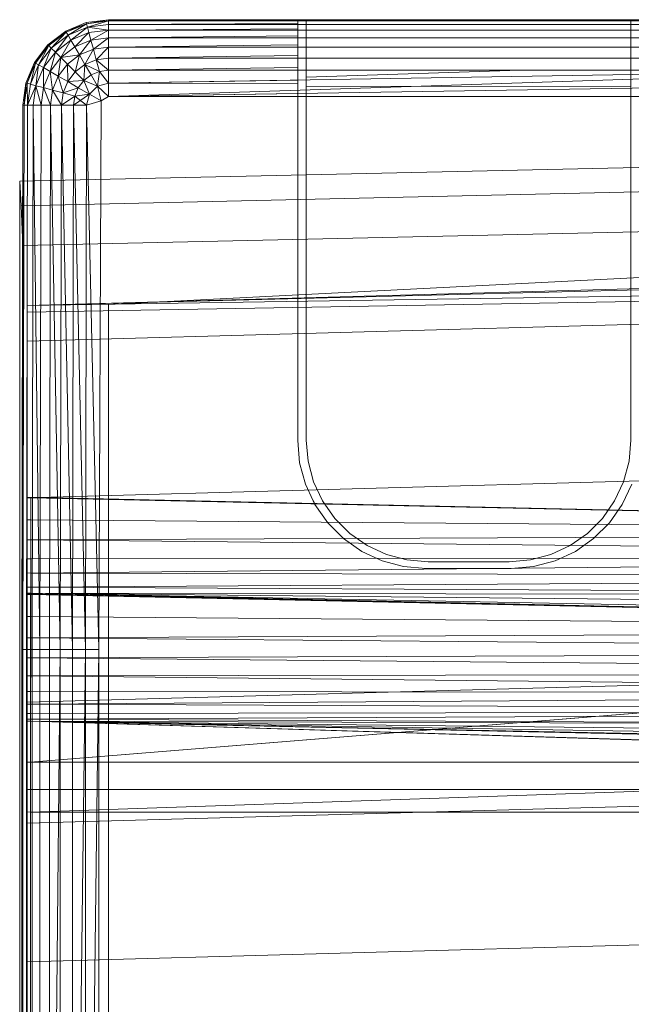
# Model space of a CAD drawing. Header units: metres. Extents: x 397.7 to 427.5, y 12.7 to 28.4.
# Tile 89 of 126: x 407.555 to 407.659, y 27.265 to 27.434. Entities that reach past the tile are written whole.
import ezdxf

# ---------------------------------------------------------------- set-up
doc = ezdxf.new("R2010")
doc.units = ezdxf.units.M
doc.layers.add('A-DETL-____-MBND', color=7, linetype='Continuous', lineweight=18)

# ---------------------------------------------------------------- blocks, each defined once
blk = doc.blocks.new('Family - Inodor P5-151237-08_TEL_P5')
at = {"layer": 'A-DETL-____-MBND', "color": 253, "true_color": 0xaaaaaa}
for p, q in [((0.00789, 0.40094), (0.01142, 0.40241)), ((0.00789, 0.40094), (0.01142, 0.40241)), ((0.00789, 0.40094), (0.01142, 0.40241)), ((0.00789, 0.40094), (0.01142, 0.40241)), ((0.01147, 0.40221), (0.00789, 0.40094)), ((0.00789, 0.40094), (0.01147, 0.40221)), ((0.01147, 0.40221), (0.00799, 0.40077)), ((0.00799, 0.40077), (0.01147, 0.40221)), ((0.00799, 0.40077), (0.01147, 0.40221)), ((0.00829, 0.40025), (0.01147, 0.40221)), ((0.00829, 0.40025), (0.01147, 0.40221)), ((0.01142, 0.40241), (0.01521, 0.40291)), ((0.01142, 0.40241), (0.01521, 0.40291)), ((0.01142, 0.40241), (0.01521, 0.40291)), ((0.01142, 0.40241), (0.01521, 0.40291)), ((0.01147, 0.40221), (0.01142, 0.40241)), ((0.01147, 0.40221), (0.01142, 0.40241)), ((0.01147, 0.40221), (0.01142, 0.40241)), ((0.01147, 0.40221), (0.01521, 0.40291)), ((0.01147, 0.40221), (0.01521, 0.40291)), ((0.01521, 0.40271), (0.01147, 0.40221)), ((0.01521, 0.40271), (0.01147, 0.40221)), ((0.01147, 0.40221), (0.01521, 0.40271)), ((0.01163, 0.40164), (0.01147, 0.40221)), ((0.01163, 0.40164), (0.01147, 0.40221)), ((0.01163, 0.40164), (0.01147, 0.40221)), ((0.01163, 0.40164), (0.01521, 0.40271)), ((0.01163, 0.40164), (0.01521, 0.40271)), ((0.01521, 0.40211), (0.01163, 0.40164)), ((0.01521, 0.40211), (0.01163, 0.40164)), ((0.01163, 0.40164), (0.01521, 0.40211)), ((0.01521, 0.40291), (0.15024, 0.40291)), ((0.01521, 0.40291), (0.15024, 0.40291)), ((0.01521, 0.40271), (0.01521, 0.40291)), ((0.01521, 0.40291), (0.15024, 0.40291)), ((0.15024, 0.40291), (0.01521, 0.40291)), ((0.01521, 0.40291), (0.01521, 0.40271)), ((0.01521, 0.40271), (0.01521, 0.40291)), ((0.01521, 0.40271), (0.04768, 0.40275)), ((0.01521, 0.40271), (0.04768, 0.40275)), ((0.15024, 0.40271), (0.01521, 0.40271)), ((0.01521, 0.40211), (0.01521, 0.40271)), ((0.04768, 0.40271), (0.01521, 0.40271)), ((0.01521, 0.40211), (0.01521, 0.40271)), ((0.01521, 0.40271), (0.04768, 0.40271)), ((0.01521, 0.40211), (0.01521, 0.40271)), ((0.01521, 0.40211), (0.04768, 0.40225)), ((0.01521, 0.40211), (0.04768, 0.40225)), ((0.15024, 0.40211), (0.01521, 0.40211)), ((0.01521, 0.40114), (0.01521, 0.40211)), ((0.04768, 0.40211), (0.01521, 0.40211)), ((0.01521, 0.40114), (0.01521, 0.40211)), ((0.01521, 0.40211), (0.04768, 0.40211)), ((0.01521, 0.40114), (0.01521, 0.40211)), ((0.10628, 0.4029), (0.04768, 0.4029)), ((0.04768, 0.4029), (0.04768, 0.40275)), ((0.04768, 0.40271), (0.04768, 0.40275)), ((0.04768, 0.40225), (0.04768, 0.40271)), ((0.04768, 0.40211), (0.04768, 0.40225)), ((0.04768, 0.40137), (0.04768, 0.40211)), ((0.04914, 0.40281), (0.04914, 0.33079)), ((0.04914, 0.40271), (0.04914, 0.40281)), ((0.04914, 0.40281), (0.10482, 0.40281)), ((0.04914, 0.40211), (0.04914, 0.40271)), ((0.10482, 0.40271), (0.04914, 0.40271)), ((0.04914, 0.40114), (0.04914, 0.40211)), ((0.10482, 0.40211), (0.04914, 0.40211)), ((0.10482, 0.33079), (0.10482, 0.40281)), ((0.10482, 0.40281), (0.10482, 0.40271)), ((0.10482, 0.40271), (0.10482, 0.40211)), ((0.10482, 0.40211), (0.10482, 0.40114)), ((0.00485, 0.39862), (0.00789, 0.40094)), ((0.00485, 0.39862), (0.00789, 0.40094)), ((0.00485, 0.39862), (0.00789, 0.40094)), ((0.00485, 0.39862), (0.00789, 0.40094)), ((0.00799, 0.40077), (0.00485, 0.39862)), ((0.00485, 0.39862), (0.00799, 0.40077)), ((0.00799, 0.40077), (0.005, 0.39847)), ((0.005, 0.39847), (0.00799, 0.40077)), ((0.005, 0.39847), (0.00799, 0.40077)), ((0.00542, 0.39805), (0.00799, 0.40077)), ((0.00542, 0.39805), (0.00799, 0.40077)), ((0.00799, 0.40077), (0.00789, 0.40094)), ((0.00799, 0.40077), (0.00789, 0.40094)), ((0.00799, 0.40077), (0.00789, 0.40094)), ((0.00829, 0.40025), (0.00799, 0.40077)), ((0.00829, 0.40025), (0.00799, 0.40077)), ((0.00829, 0.40025), (0.00799, 0.40077)), ((0.01163, 0.40164), (0.00829, 0.40025)), ((0.01163, 0.40164), (0.00829, 0.40025)), ((0.00829, 0.40025), (0.01163, 0.40164)), ((0.00877, 0.39941), (0.01163, 0.40164)), ((0.00877, 0.39941), (0.01163, 0.40164)), ((0.01188, 0.4007), (0.00877, 0.39941)), ((0.01188, 0.4007), (0.00877, 0.39941)), ((0.00877, 0.39941), (0.01188, 0.4007)), ((0.00943, 0.39827), (0.01188, 0.4007)), ((0.00943, 0.39827), (0.01188, 0.4007)), ((0.01188, 0.4007), (0.01163, 0.40164)), ((0.01521, 0.40114), (0.01163, 0.40164)), ((0.01521, 0.40114), (0.01163, 0.40164)), ((0.01188, 0.4007), (0.01163, 0.40164)), ((0.01188, 0.4007), (0.01163, 0.40164)), ((0.01521, 0.40114), (0.01188, 0.4007)), ((0.01521, 0.40114), (0.01188, 0.4007)), ((0.01188, 0.4007), (0.01521, 0.40114)), ((0.01222, 0.39942), (0.01188, 0.4007)), ((0.01222, 0.39942), (0.01188, 0.4007)), ((0.01222, 0.39942), (0.01188, 0.4007)), ((0.01222, 0.39942), (0.01521, 0.40114)), ((0.01222, 0.39942), (0.01521, 0.40114)), ((0.01521, 0.40114), (0.04768, 0.40137)), ((0.01521, 0.40114), (0.04768, 0.40137)), ((0.15024, 0.40114), (0.01521, 0.40114)), ((0.01521, 0.39982), (0.01521, 0.40114)), ((0.04768, 0.40114), (0.01521, 0.40114)), ((0.01521, 0.39982), (0.01521, 0.40114)), ((0.01521, 0.40114), (0.04768, 0.40114)), ((0.01521, 0.39982), (0.01521, 0.40114)), ((0.04768, 0.40114), (0.04768, 0.40137)), ((0.04768, 0.40013), (0.04768, 0.40114)), ((0.04914, 0.39982), (0.04914, 0.40114)), ((0.10482, 0.40114), (0.04914, 0.40114)), ((0.10482, 0.40114), (0.10482, 0.39982)), ((0.00253, 0.39558), (0.00485, 0.39862)), ((0.00253, 0.39558), (0.00485, 0.39862)), ((0.00253, 0.39558), (0.00485, 0.39862)), ((0.00253, 0.39558), (0.00485, 0.39862)), ((0.0027, 0.39548), (0.00485, 0.39862)), ((0.0027, 0.39548), (0.00485, 0.39862)), ((0.005, 0.39847), (0.00485, 0.39862)), ((0.005, 0.39847), (0.00485, 0.39862)), ((0.005, 0.39847), (0.00485, 0.39862)), ((0.00829, 0.40025), (0.00542, 0.39805)), ((0.00829, 0.40025), (0.00542, 0.39805)), ((0.00542, 0.39805), (0.00829, 0.40025)), ((0.00611, 0.39736), (0.00829, 0.40025)), ((0.00611, 0.39736), (0.00829, 0.40025)), ((0.00877, 0.39941), (0.00611, 0.39736)), ((0.00877, 0.39941), (0.00611, 0.39736)), ((0.00611, 0.39736), (0.00877, 0.39941)), ((0.00704, 0.39643), (0.00877, 0.39941)), ((0.00704, 0.39643), (0.00877, 0.39941)), ((0.00877, 0.39941), (0.00829, 0.40025)), ((0.00877, 0.39941), (0.00829, 0.40025)), ((0.00877, 0.39941), (0.00829, 0.40025)), ((0.00943, 0.39827), (0.00877, 0.39941)), ((0.00943, 0.39827), (0.00877, 0.39941)), ((0.00943, 0.39827), (0.00877, 0.39941)), ((0.01222, 0.39942), (0.00943, 0.39827)), ((0.01222, 0.39942), (0.00943, 0.39827)), ((0.00943, 0.39827), (0.01222, 0.39942)), ((0.01025, 0.39686), (0.01222, 0.39942)), ((0.01025, 0.39686), (0.01222, 0.39942)), ((0.01521, 0.39982), (0.01222, 0.39942)), ((0.01521, 0.39982), (0.01222, 0.39942)), ((0.01222, 0.39942), (0.01521, 0.39982)), ((0.01264, 0.39785), (0.01222, 0.39942)), ((0.01264, 0.39785), (0.01222, 0.39942)), ((0.01264, 0.39785), (0.01222, 0.39942)), ((0.01264, 0.39785), (0.01521, 0.39982)), ((0.01264, 0.39785), (0.01521, 0.39982)), ((0.01521, 0.39982), (0.04768, 0.40013)), ((0.01521, 0.39982), (0.04768, 0.40013)), ((0.15024, 0.39982), (0.01521, 0.39982)), ((0.01521, 0.39819), (0.01521, 0.39982)), ((0.04768, 0.39982), (0.01521, 0.39982)), ((0.01521, 0.39819), (0.01521, 0.39982)), ((0.01521, 0.39982), (0.04768, 0.39982)), ((0.01521, 0.39819), (0.01521, 0.39982)), ((0.04768, 0.39982), (0.04768, 0.40013)), ((0.04768, 0.39858), (0.04768, 0.39982)), ((0.04914, 0.39819), (0.04914, 0.39982)), ((0.10482, 0.39982), (0.04914, 0.39982)), ((0.10482, 0.39982), (0.10482, 0.39819)), ((0.005, 0.39847), (0.0027, 0.39548)), ((0.005, 0.39847), (0.0027, 0.39548)), ((0.0027, 0.39548), (0.005, 0.39847)), ((0.00322, 0.39518), (0.005, 0.39847)), ((0.00322, 0.39518), (0.005, 0.39847)), ((0.00542, 0.39805), (0.00322, 0.39518)), ((0.00542, 0.39805), (0.00322, 0.39518)), ((0.00322, 0.39518), (0.00542, 0.39805)), ((0.00406, 0.3947), (0.00542, 0.39805)), ((0.00406, 0.3947), (0.00542, 0.39805)), ((0.00611, 0.39736), (0.00406, 0.3947)), ((0.00611, 0.39736), (0.00406, 0.3947)), ((0.00406, 0.3947), (0.00611, 0.39736)), ((0.00542, 0.39805), (0.005, 0.39847)), ((0.00542, 0.39805), (0.005, 0.39847)), ((0.00542, 0.39805), (0.005, 0.39847)), ((0.0052, 0.39404), (0.00611, 0.39736)), ((0.0052, 0.39404), (0.00611, 0.39736)), ((0.00611, 0.39736), (0.00542, 0.39805)), ((0.00611, 0.39736), (0.00542, 0.39805)), ((0.00611, 0.39736), (0.00542, 0.39805)), ((0.00704, 0.39643), (0.00611, 0.39736)), ((0.00704, 0.39643), (0.00611, 0.39736)), ((0.00704, 0.39643), (0.00611, 0.39736)), ((0.00943, 0.39827), (0.00704, 0.39643)), ((0.00943, 0.39827), (0.00704, 0.39643)), ((0.00704, 0.39643), (0.00943, 0.39827)), ((0.01025, 0.39686), (0.00943, 0.39827)), ((0.01025, 0.39686), (0.00943, 0.39827)), ((0.01025, 0.39686), (0.00943, 0.39827)), ((0.01264, 0.39785), (0.01025, 0.39686)), ((0.01264, 0.39785), (0.01025, 0.39686)), ((0.01025, 0.39686), (0.01264, 0.39785)), ((0.01119, 0.39523), (0.01264, 0.39785)), ((0.01119, 0.39523), (0.01264, 0.39785)), ((0.01521, 0.39819), (0.01264, 0.39785)), ((0.01521, 0.39819), (0.01264, 0.39785)), ((0.01264, 0.39785), (0.01521, 0.39819)), ((0.01313, 0.39603), (0.01264, 0.39785)), ((0.01313, 0.39603), (0.01264, 0.39785)), ((0.01313, 0.39603), (0.01264, 0.39785)), ((0.01313, 0.39603), (0.01521, 0.39819)), ((0.01313, 0.39603), (0.01521, 0.39819)), ((0.01521, 0.39819), (0.04768, 0.39858)), ((0.01521, 0.39819), (0.04768, 0.39858)), ((0.15024, 0.39819), (0.01521, 0.39819)), ((0.01521, 0.39631), (0.01521, 0.39819)), ((0.04768, 0.39819), (0.01521, 0.39819)), ((0.01521, 0.39631), (0.01521, 0.39819)), ((0.01521, 0.39819), (0.04768, 0.39819)), ((0.01521, 0.39631), (0.01521, 0.39819)), ((0.04768, 0.39819), (0.04768, 0.39858)), ((0.04768, 0.39676), (0.04768, 0.39819)), ((0.04914, 0.39631), (0.04914, 0.39819)), ((0.10482, 0.39819), (0.04914, 0.39819)), ((0.10482, 0.39819), (0.10482, 0.39631)), ((0.00106, 0.39205), (0.00253, 0.39558)), ((0.00106, 0.39205), (0.00253, 0.39558)), ((0.00106, 0.39205), (0.00253, 0.39558)), ((0.00106, 0.39205), (0.00253, 0.39558)), ((0.00126, 0.392), (0.00253, 0.39558)), ((0.00126, 0.392), (0.00253, 0.39558)), ((0.0027, 0.39548), (0.00126, 0.392)), ((0.0027, 0.39548), (0.00126, 0.392)), ((0.00126, 0.392), (0.0027, 0.39548)), ((0.00183, 0.39184), (0.0027, 0.39548)), ((0.00183, 0.39184), (0.0027, 0.39548)), ((0.0027, 0.39548), (0.00253, 0.39558)), ((0.0027, 0.39548), (0.00253, 0.39558)), ((0.0027, 0.39548), (0.00253, 0.39558)), ((0.00322, 0.39518), (0.0027, 0.39548)), ((0.00322, 0.39518), (0.0027, 0.39548)), ((0.00322, 0.39518), (0.0027, 0.39548)), ((0.00704, 0.39643), (0.0052, 0.39404)), ((0.00704, 0.39643), (0.0052, 0.39404)), ((0.0052, 0.39404), (0.00704, 0.39643)), ((0.00661, 0.39322), (0.00704, 0.39643)), ((0.00661, 0.39322), (0.00704, 0.39643)), ((0.00819, 0.39528), (0.00661, 0.39322)), ((0.00819, 0.39528), (0.00661, 0.39322)), ((0.00661, 0.39322), (0.00819, 0.39528)), ((0.01025, 0.39686), (0.00704, 0.39643)), ((0.00704, 0.39643), (0.01025, 0.39686)), ((0.00819, 0.39528), (0.00704, 0.39643)), ((0.00819, 0.39528), (0.00704, 0.39643)), ((0.00819, 0.39528), (0.00704, 0.39643)), ((0.01025, 0.39686), (0.00819, 0.39528)), ((0.00819, 0.39528), (0.01025, 0.39686)), ((0.00819, 0.39528), (0.01025, 0.39686)), ((0.00952, 0.39395), (0.00819, 0.39528)), ((0.00952, 0.39395), (0.00819, 0.39528)), ((0.00952, 0.39395), (0.00819, 0.39528)), ((0.00824, 0.39228), (0.00819, 0.39528)), ((0.00824, 0.39228), (0.00819, 0.39528)), ((0.00952, 0.39395), (0.01025, 0.39686)), ((0.00952, 0.39395), (0.01025, 0.39686)), ((0.01119, 0.39523), (0.01025, 0.39686)), ((0.01119, 0.39523), (0.01025, 0.39686)), ((0.01119, 0.39523), (0.01025, 0.39686)), ((0.01313, 0.39603), (0.01119, 0.39523)), ((0.01313, 0.39603), (0.01119, 0.39523)), ((0.01119, 0.39523), (0.01313, 0.39603)), ((0.01521, 0.39631), (0.01313, 0.39603)), ((0.01521, 0.39631), (0.01313, 0.39603)), ((0.01313, 0.39603), (0.01521, 0.39631)), ((0.01313, 0.39603), (0.01367, 0.39402)), ((0.01521, 0.39423), (0.01313, 0.39603)), ((0.01367, 0.39402), (0.01313, 0.39603)), ((0.01521, 0.39423), (0.01313, 0.39603)), ((0.01367, 0.39402), (0.01313, 0.39603)), ((0.01521, 0.39631), (0.04768, 0.39676)), ((0.01521, 0.39631), (0.04768, 0.39676)), ((0.15024, 0.39631), (0.01521, 0.39631)), ((0.01521, 0.39423), (0.01521, 0.39631)), ((0.04768, 0.39631), (0.01521, 0.39631)), ((0.01521, 0.39423), (0.01521, 0.39631)), ((0.01521, 0.39631), (0.04768, 0.39631)), ((0.01521, 0.39423), (0.01521, 0.39631)), ((0.04768, 0.39631), (0.04768, 0.39676)), ((0.04768, 0.39473), (0.04768, 0.39631)), ((0.04914, 0.39423), (0.04914, 0.39631)), ((0.10482, 0.39631), (0.04914, 0.39631)), ((0.10482, 0.39631), (0.10482, 0.39424)), ((0.00322, 0.39518), (0.00183, 0.39184)), ((0.00322, 0.39518), (0.00183, 0.39184)), ((0.00183, 0.39184), (0.00322, 0.39518)), ((0.00277, 0.39159), (0.00322, 0.39518)), ((0.00277, 0.39159), (0.00322, 0.39518)), ((0.00406, 0.3947), (0.00277, 0.39159)), ((0.00406, 0.3947), (0.00277, 0.39159)), ((0.00277, 0.39159), (0.00406, 0.3947)), ((0.00406, 0.3947), (0.00322, 0.39518)), ((0.00406, 0.3947), (0.00322, 0.39518)), ((0.00406, 0.3947), (0.00322, 0.39518)), ((0.00405, 0.39125), (0.00406, 0.3947)), ((0.00405, 0.39125), (0.00406, 0.3947)), ((0.0052, 0.39404), (0.00405, 0.39125)), ((0.0052, 0.39404), (0.00405, 0.39125)), ((0.00405, 0.39125), (0.0052, 0.39404)), ((0.0052, 0.39404), (0.00406, 0.3947)), ((0.0052, 0.39404), (0.00406, 0.3947)), ((0.0052, 0.39404), (0.00406, 0.3947)), ((0.00661, 0.39322), (0.0052, 0.39404)), ((0.00661, 0.39322), (0.0052, 0.39404)), ((0.00661, 0.39322), (0.0052, 0.39404)), ((0.00562, 0.39083), (0.0052, 0.39404)), ((0.00562, 0.39083), (0.0052, 0.39404)), ((0.00952, 0.39395), (0.00824, 0.39228)), ((0.00952, 0.39395), (0.00824, 0.39228)), ((0.00824, 0.39228), (0.00952, 0.39395)), ((0.01119, 0.39523), (0.00952, 0.39395)), ((0.01119, 0.39523), (0.00952, 0.39395)), ((0.00952, 0.39395), (0.01119, 0.39523)), ((0.01099, 0.39248), (0.00952, 0.39395)), ((0.01099, 0.39248), (0.00952, 0.39395)), ((0.01099, 0.39248), (0.00952, 0.39395)), ((0.01099, 0.39248), (0.01119, 0.39523)), ((0.01099, 0.39248), (0.01119, 0.39523)), ((0.01223, 0.39343), (0.01119, 0.39523)), ((0.01367, 0.39402), (0.01119, 0.39523)), ((0.01367, 0.39402), (0.01119, 0.39523)), ((0.01223, 0.39343), (0.01119, 0.39523)), ((0.01223, 0.39343), (0.01119, 0.39523)), ((0.01367, 0.39402), (0.01223, 0.39343)), ((0.01367, 0.39402), (0.01223, 0.39343)), ((0.01223, 0.39343), (0.01367, 0.39402)), ((0.01367, 0.39402), (0.01334, 0.39151)), ((0.01334, 0.39151), (0.01367, 0.39402)), ((0.01334, 0.39151), (0.01367, 0.39402)), ((0.01521, 0.39423), (0.01367, 0.39402)), ((0.01521, 0.39423), (0.01367, 0.39402)), ((0.01367, 0.39402), (0.01521, 0.39423)), ((0.01521, 0.39201), (0.01367, 0.39402)), ((0.01521, 0.39201), (0.01367, 0.39402)), ((0.01521, 0.39201), (0.01367, 0.39402)), ((0.01521, 0.39423), (0.04768, 0.39473)), ((0.01521, 0.39423), (0.04768, 0.39473)), ((0.15024, 0.39423), (0.01521, 0.39423)), ((0.01521, 0.39201), (0.01521, 0.39423)), ((0.15024, 0.39423), (0.01521, 0.39201)), ((0.15024, 0.39423), (0.01521, 0.38973)), ((0.04768, 0.39423), (0.01521, 0.39423)), ((0.01521, 0.39201), (0.01521, 0.39423)), ((0.01521, 0.39423), (0.04768, 0.39423)), ((0.01521, 0.39201), (0.01521, 0.39423)), ((0.04768, 0.39423), (0.04768, 0.39473)), ((0.04768, 0.39254), (0.04768, 0.39423)), ((0.04914, 0.39307), (0.04914, 0.39423)), ((0.08581, 0.39423), (0.04914, 0.39307)), ((0.08581, 0.39423), (0.04914, 0.39423)), ((0.10482, 0.39424), (0.08581, 0.39423)), ((0.10482, 0.39424), (0.10482, 0.39149)), ((0.00056, 0.38826), (0.00106, 0.39205)), ((0.00056, 0.38826), (0.00106, 0.39205)), ((0.00056, 0.38826), (0.00106, 0.39205)), ((0.00056, 0.38826), (0.00106, 0.39205)), ((0.00076, 0.38826), (0.00106, 0.39205)), ((0.00076, 0.38826), (0.00106, 0.39205)), ((0.00126, 0.392), (0.00076, 0.38826)), ((0.00126, 0.392), (0.00076, 0.38826)), ((0.00076, 0.38826), (0.00126, 0.392)), ((0.00126, 0.392), (0.00106, 0.39205)), ((0.00126, 0.392), (0.00106, 0.39205)), ((0.00126, 0.392), (0.00106, 0.39205)), ((0.00183, 0.39184), (0.00126, 0.392)), ((0.00183, 0.39184), (0.00126, 0.392)), ((0.00183, 0.39184), (0.00126, 0.392)), ((0.00136, 0.38826), (0.00126, 0.392)), ((0.00136, 0.38826), (0.00126, 0.392)), ((0.00661, 0.39322), (0.00562, 0.39083)), ((0.00661, 0.39322), (0.00562, 0.39083)), ((0.00562, 0.39083), (0.00661, 0.39322)), ((0.00824, 0.39228), (0.00661, 0.39322)), ((0.00824, 0.39228), (0.00661, 0.39322)), ((0.00824, 0.39228), (0.00661, 0.39322)), ((0.00744, 0.39034), (0.00661, 0.39322)), ((0.00744, 0.39034), (0.00661, 0.39322)), ((0.00824, 0.39228), (0.00744, 0.39034)), ((0.00824, 0.39228), (0.00744, 0.39034)), ((0.00744, 0.39034), (0.00824, 0.39228)), ((0.01099, 0.39248), (0.00824, 0.39228)), ((0.00824, 0.39228), (0.01099, 0.39248)), ((0.01004, 0.39124), (0.00824, 0.39228)), ((0.01004, 0.39124), (0.00824, 0.39228)), ((0.01004, 0.39124), (0.00824, 0.39228)), ((0.01099, 0.39248), (0.01004, 0.39124)), ((0.01004, 0.39124), (0.01099, 0.39248)), ((0.01004, 0.39124), (0.01099, 0.39248)), ((0.01223, 0.39343), (0.01099, 0.39248)), ((0.01223, 0.39343), (0.01099, 0.39248)), ((0.01099, 0.39248), (0.01223, 0.39343)), ((0.01334, 0.39151), (0.01099, 0.39248)), ((0.01196, 0.39013), (0.01099, 0.39248)), ((0.01334, 0.39151), (0.01099, 0.39248)), ((0.01196, 0.39013), (0.01099, 0.39248)), ((0.01334, 0.39151), (0.01099, 0.39248)), ((0.01196, 0.39013), (0.01099, 0.39248)), ((0.01334, 0.39151), (0.01223, 0.39343)), ((0.01334, 0.39151), (0.01223, 0.39343)), ((0.01334, 0.39151), (0.01223, 0.39343)), ((0.01521, 0.39201), (0.01334, 0.39151)), ((0.01521, 0.39201), (0.01334, 0.39151)), ((0.01334, 0.39151), (0.01521, 0.39201)), ((0.01521, 0.39201), (0.04768, 0.39254)), ((0.01521, 0.39201), (0.04768, 0.39254)), ((0.01521, 0.38973), (0.01521, 0.39201)), ((0.04768, 0.39198), (0.01521, 0.39201)), ((0.01521, 0.38973), (0.01521, 0.39201)), ((0.01521, 0.39201), (0.04768, 0.39198)), ((0.01521, 0.38973), (0.01521, 0.39201)), ((0.15121, 0.39188), (0.01521, 0.38973)), ((0.04768, 0.39198), (0.04768, 0.39254)), ((0.04768, 0.39024), (0.04768, 0.39198)), ((0.04914, 0.39144), (0.04914, 0.39307)), ((0.00183, 0.39184), (0.00136, 0.38826)), ((0.00183, 0.39184), (0.00136, 0.38826)), ((0.00136, 0.38826), (0.00183, 0.39184)), ((0.00277, 0.39159), (0.00136, 0.38826)), ((0.00136, 0.38826), (0.00277, 0.39159)), ((0.00277, 0.39159), (0.00183, 0.39184)), ((0.00277, 0.39159), (0.00183, 0.39184)), ((0.00277, 0.39159), (0.00183, 0.39184)), ((0.00277, 0.39159), (0.00233, 0.38826)), ((0.00233, 0.38826), (0.00277, 0.39159)), ((0.00233, 0.38826), (0.00277, 0.39159)), ((0.00405, 0.39125), (0.00277, 0.39159)), ((0.00405, 0.39125), (0.00277, 0.39159)), ((0.00405, 0.39125), (0.00277, 0.39159)), ((0.00365, 0.38826), (0.00277, 0.39159)), ((0.00365, 0.38826), (0.00277, 0.39159)), ((0.00405, 0.39125), (0.00365, 0.38826)), ((0.00405, 0.39125), (0.00365, 0.38826)), ((0.00365, 0.38826), (0.00405, 0.39125)), ((0.00562, 0.39083), (0.00405, 0.39125)), ((0.00562, 0.39083), (0.00405, 0.39125)), ((0.00562, 0.39083), (0.00405, 0.39125)), ((0.00528, 0.38826), (0.00405, 0.39125)), ((0.00528, 0.38826), (0.00405, 0.39125)), ((0.00562, 0.39083), (0.00528, 0.38826)), ((0.00562, 0.39083), (0.00528, 0.38826)), ((0.00528, 0.38826), (0.00562, 0.39083)), ((0.00744, 0.39034), (0.00562, 0.39083)), ((0.00744, 0.39034), (0.00562, 0.39083)), ((0.00744, 0.39034), (0.00562, 0.39083)), ((0.00716, 0.38826), (0.00562, 0.39083)), ((0.00716, 0.38826), (0.00562, 0.39083)), ((0.00744, 0.39034), (0.00716, 0.38826)), ((0.00744, 0.39034), (0.00716, 0.38826)), ((0.00716, 0.38826), (0.00744, 0.39034)), ((0.01004, 0.39124), (0.00744, 0.39034)), ((0.00744, 0.39034), (0.01004, 0.39124)), ((0.00945, 0.3898), (0.00744, 0.39034)), ((0.00945, 0.3898), (0.00744, 0.39034)), ((0.00945, 0.3898), (0.00744, 0.39034)), ((0.01004, 0.39124), (0.00945, 0.3898)), ((0.00945, 0.3898), (0.01004, 0.39124)), ((0.00945, 0.3898), (0.01004, 0.39124)), ((0.01196, 0.39013), (0.01004, 0.39124)), ((0.01196, 0.39013), (0.01004, 0.39124)), ((0.01196, 0.39013), (0.01004, 0.39124)), ((0.01334, 0.39151), (0.01196, 0.39013)), ((0.01334, 0.39151), (0.01196, 0.39013)), ((0.01196, 0.39013), (0.01334, 0.39151)), ((0.01521, 0.38973), (0.01334, 0.39151)), ((0.01334, 0.39151), (0.01394, 0.38899)), ((0.01521, 0.38973), (0.01334, 0.39151)), ((0.01394, 0.38899), (0.01334, 0.39151)), ((0.01521, 0.38973), (0.01334, 0.39151)), ((0.01394, 0.38899), (0.01334, 0.39151)), ((0.01521, 0.38973), (0.04768, 0.39024)), ((0.01521, 0.38973), (0.04768, 0.39024)), ((0.04768, 0.38973), (0.04768, 0.39024)), ((0.10482, 0.39149), (0.04914, 0.39144)), ((0.04914, 0.33079), (0.04914, 0.39144)), ((0.10482, 0.39149), (0.10482, 0.33079)), ((0.00945, 0.3898), (0.00716, 0.38826)), ((0.00716, 0.38826), (0.00945, 0.3898)), ((0.01196, 0.39013), (0.00924, 0.38826)), ((0.00945, 0.3898), (0.00924, 0.38826)), ((0.00924, 0.38826), (0.00945, 0.3898)), ((0.00924, 0.38826), (0.00945, 0.3898)), ((0.01196, 0.39013), (0.00945, 0.3898)), ((0.01196, 0.39013), (0.00945, 0.3898)), ((0.01196, 0.39013), (0.00945, 0.3898)), ((0.01146, 0.38826), (0.00945, 0.3898)), ((0.01196, 0.39013), (0.01146, 0.38826)), ((0.01394, 0.38899), (0.01146, 0.38826)), ((0.01394, 0.38899), (0.01146, 0.38826)), ((0.01394, 0.38899), (0.01196, 0.39013)), ((0.01394, 0.38899), (0.01196, 0.39013)), ((0.01354, 0.29485), (0.01394, 0.38899)), ((0.01394, 0.38899), (0.01354, 0.29485)), ((0.01394, 0.38899), (0.01354, 0.29485)), ((0.01521, 0.38973), (0.01394, 0.38899)), ((0.01521, 0.38973), (0.01394, 0.38899)), ((0.01394, 0.38899), (0.01521, 0.38973)), ((0.15024, 0.38973), (0.01521, 0.38973)), ((0.04768, 0.38973), (0.01521, 0.38973)), ((0.01521, 0.38973), (0.04768, 0.38973)), ((0.04768, 0.38917), (0.04768, 0.38973)), ((0.04768, 0.38917), (0.04768, 0.33073)), ((0.00036, 0.29485), (0.00056, 0.38826)), ((0.00036, 0.29485), (0.00056, 0.38826)), ((0.00056, 0.01465), (0.00056, 0.38826)), ((0.00056, 0.01465), (0.00056, 0.38826)), ((0.00076, 0.38826), (0.00056, 0.38826)), ((0.00076, 0.38826), (0.00056, 0.29485)), ((0.00076, 0.38826), (0.00056, 0.38826)), ((0.00076, 0.38826), (0.00056, 0.29485)), ((0.00076, 0.38826), (0.00056, 0.38826)), ((0.00056, 0.29485), (0.00056, 0.38826)), ((0.00056, 0.29485), (0.00056, 0.38826)), ((0.00076, 0.38826), (0.00056, 0.29485)), ((0.00136, 0.38826), (0.00076, 0.38826)), ((0.00136, 0.38826), (0.00076, 0.38826)), ((0.00136, 0.38826), (0.00076, 0.38826)), ((0.00136, 0.38826), (0.00116, 0.29485)), ((0.00136, 0.38826), (0.00116, 0.29485)), ((0.00136, 0.38826), (0.00116, 0.29485)), ((0.00233, 0.38826), (0.00136, 0.38826)), ((0.00233, 0.38826), (0.00136, 0.38826)), ((0.00233, 0.38826), (0.00136, 0.38826)), ((0.00233, 0.38826), (0.00213, 0.29485)), ((0.00233, 0.38826), (0.00213, 0.29485)), ((0.00213, 0.29485), (0.00233, 0.38826)), ((0.00365, 0.38826), (0.00233, 0.38826)), ((0.00365, 0.38826), (0.00233, 0.38826)), ((0.00365, 0.38826), (0.00233, 0.38826)), ((0.00345, 0.29485), (0.00233, 0.38826)), ((0.00345, 0.29485), (0.00233, 0.38826)), ((0.00365, 0.38826), (0.00345, 0.29485)), ((0.00365, 0.38826), (0.00345, 0.29485)), ((0.00365, 0.38826), (0.00345, 0.29485)), ((0.00528, 0.38826), (0.00365, 0.38826)), ((0.00528, 0.38826), (0.00365, 0.38826)), ((0.00528, 0.38826), (0.00365, 0.38826)), ((0.00528, 0.38826), (0.00508, 0.29485)), ((0.00528, 0.38826), (0.00508, 0.29485)), ((0.00508, 0.29485), (0.00528, 0.38826)), ((0.00716, 0.38826), (0.00528, 0.38826)), ((0.00716, 0.38826), (0.00528, 0.38826)), ((0.00716, 0.38826), (0.00528, 0.38826)), ((0.00696, 0.29485), (0.00528, 0.38826)), ((0.00696, 0.29485), (0.00528, 0.38826)), ((0.00716, 0.38826), (0.00696, 0.29485)), ((0.00716, 0.38826), (0.00696, 0.29485)), ((0.00696, 0.29485), (0.00716, 0.38826)), ((0.00924, 0.38826), (0.00716, 0.38826)), ((0.00924, 0.38826), (0.00716, 0.38826)), ((0.00924, 0.38826), (0.00716, 0.38826)), ((0.00904, 0.29485), (0.00716, 0.38826)), ((0.00904, 0.29485), (0.00716, 0.38826)), ((0.00924, 0.38826), (0.00904, 0.29485)), ((0.00924, 0.38826), (0.00904, 0.29485)), ((0.00904, 0.29485), (0.00924, 0.38826)), ((0.01146, 0.38826), (0.00924, 0.38826)), ((0.01146, 0.38826), (0.00924, 0.38826)), ((0.01126, 0.29485), (0.00924, 0.38826)), ((0.01126, 0.29485), (0.00924, 0.38826)), ((0.01146, 0.38826), (0.01126, 0.29485)), ((0.01146, 0.38826), (0.01126, 0.29485)), ((0.01126, 0.29485), (0.01146, 0.38826)), ((0.01354, 0.29485), (0.01146, 0.38826)), ((0.01354, 0.29485), (0.01146, 0.38826)), ((0.01354, 0.29485), (0.01146, 0.38826)), ((0.31954, 0.38234), (0, 0.37522)), ((0.31954, 0.38234), (0, 0.37522)), ((0.31971, 0.37812), (0.00022, 0.371)), ((0.31971, 0.37812), (0.00022, 0.371)), ((0, 0.37522), (0.00022, 0.371)), ((0.00022, 0.371), (0, 0.37522)), ((0, 0.37522), (0, 0.371)), ((0, 0.371), (0, 0.37522)), ((0, 0.371), (0, 0.36417)), ((0, 0.36417), (0, 0.371)), ((0.00022, 0.371), (0.00056, 0.36417)), ((0.00056, 0.36417), (0.00022, 0.371)), ((0.31998, 0.37128), (0.00056, 0.36417)), ((0.31998, 0.37128), (0.00056, 0.36417)), ((0.00127, 0.35389), (0.51095, 0.36797)), ((0.51095, 0.36678), (0.00127, 0.35389)), ((0, 0.36417), (0, 0.03582)), ((0, 0.03582), (0, 0.36417)), ((0.00056, 0.36417), (0.00056, 0.03582)), ((0.00056, 0.03582), (0.00056, 0.36417)), ((0.51095, 0.36184), (0.00127, 0.35389)), ((0.51095, 0.36184), (0.00127, 0.35271)), ((0.51095, 0.36184), (0.00127, 0.34776)), ((0.01521, 0.35403), (0.17966, 0.3624)), ((0.15161, 0.36098), (0.01521, 0.35403)), ((0.00127, 0.35271), (0.00127, 0.35389)), ((0.01521, 0.35403), (0.01521, 0.05064)), ((0.01521, 0.35403), (0.01521, 0.05064)), ((0.00127, 0.34776), (0.00127, 0.35271)), ((0.00127, 0.32087), (0.00127, 0.34776)), ((0.51095, 0.33495), (0.00127, 0.32087)), ((0.04768, 0.33073), (0.04801, 0.32692)), ((0.04914, 0.33079), (0.04946, 0.32716)), ((0.04946, 0.32716), (0.04914, 0.33079)), ((0.1045, 0.32716), (0.10482, 0.33079)), ((0.10482, 0.33079), (0.1045, 0.32716)), ((0.04801, 0.32692), (0.049, 0.32322)), ((0.04946, 0.32716), (0.0504, 0.32365)), ((0.0504, 0.32365), (0.04946, 0.32716)), ((0.10356, 0.32365), (0.1045, 0.32716)), ((0.1045, 0.32716), (0.10356, 0.32365)), ((0.049, 0.32322), (0.05033, 0.32038)), ((0.0504, 0.32365), (0.05194, 0.32035)), ((0.05194, 0.32035), (0.0504, 0.32365)), ((0.10202, 0.32035), (0.10356, 0.32365)), ((0.10356, 0.32365), (0.10202, 0.32035)), ((0.10334, 0.31974), (0.10496, 0.32322)), ((0.00127, 0.3209), (0.00127, 0.32102)), ((0.28182, 0.31489), (0.00127, 0.32102)), ((0.00192, 0.32088), (0.00127, 0.3209)), ((0.00127, 0.3209), (0.00192, 0.32088)), ((0.00127, 0.3209), (0.00127, 0.32089)), ((0.00192, 0.32088), (0.00127, 0.32089)), ((0.00127, 0.32089), (0.00192, 0.32088)), ((0.00127, 0.32089), (0.00127, 0.32088)), ((0.00192, 0.32088), (0.00127, 0.32088)), ((0.00192, 0.32088), (0.00127, 0.32088)), ((0.00127, 0.32088), (0.00127, 0.31714)), ((0.00127, 0.28584), (0.00127, 0.32087)), ((0.00192, 0.32088), (0.28182, 0.31489)), ((0.00192, 0.32088), (0.00192, 0.31713)), ((0.28182, 0.31489), (0.00192, 0.32088)), ((0.00192, 0.31713), (0.00192, 0.32088)), ((0.05033, 0.32038), (0.05048, 0.32006)), ((0.05048, 0.32006), (0.05062, 0.31974)), ((0.05062, 0.31974), (0.05282, 0.31661)), ((0.05194, 0.32035), (0.05403, 0.31737)), ((0.05403, 0.31737), (0.05194, 0.32035)), ((0.09993, 0.31737), (0.10202, 0.32035)), ((0.10202, 0.32035), (0.09993, 0.31737)), ((0.10114, 0.31661), (0.10334, 0.31974)), ((0.00192, 0.31713), (0.00127, 0.31714)), ((0.00127, 0.31714), (0.00192, 0.31713)), ((0.00127, 0.31714), (0.00127, 0.31713)), ((0.00192, 0.31713), (0.00127, 0.31713)), ((0.00127, 0.31713), (0.00192, 0.31713)), ((0.00127, 0.31713), (0.00127, 0.31712)), ((0.00192, 0.31713), (0.00127, 0.31712)), ((0.00192, 0.31713), (0.00127, 0.31712)), ((0.00127, 0.31712), (0.00127, 0.31371)), ((0.28182, 0.31489), (0.00192, 0.31713)), ((0.28182, 0.31489), (0.00192, 0.31713)), ((0.00192, 0.31371), (0.00192, 0.31713)), ((0.00192, 0.31713), (0.00192, 0.31371)), ((0.05282, 0.31661), (0.05553, 0.3139)), ((0.05403, 0.31737), (0.0566, 0.31479)), ((0.0566, 0.31479), (0.05403, 0.31737)), ((0.09736, 0.31479), (0.09993, 0.31737)), ((0.09993, 0.31737), (0.09736, 0.31479)), ((0.09843, 0.3139), (0.10114, 0.31661)), ((0.28182, 0.31489), (0.00192, 0.31371)), ((0.00192, 0.31371), (0.28182, 0.31489)), ((0.0566, 0.31479), (0.05958, 0.31271)), ((0.05958, 0.31271), (0.0566, 0.31479)), ((0.09438, 0.31271), (0.09736, 0.31479)), ((0.09736, 0.31479), (0.09438, 0.31271)), ((0.00192, 0.31371), (0.00127, 0.31371)), ((0.00127, 0.31371), (0.00192, 0.31371)), ((0.00127, 0.31371), (0.00127, 0.31371)), ((0.00192, 0.31371), (0.00127, 0.31371)), ((0.00192, 0.31371), (0.00127, 0.31371)), ((0.00127, 0.31371), (0.00127, 0.31044)), ((0.28181, 0.31079), (0.00192, 0.31371)), ((0.00192, 0.31371), (0.00192, 0.31043)), ((0.28181, 0.31079), (0.00192, 0.31371)), ((0.00192, 0.31043), (0.00192, 0.31371)), ((0.05553, 0.3139), (0.05867, 0.3117)), ((0.05958, 0.31271), (0.06288, 0.31117)), ((0.06288, 0.31117), (0.05958, 0.31271)), ((0.09108, 0.31117), (0.09438, 0.31271)), ((0.09438, 0.31271), (0.09108, 0.31117)), ((0.0953, 0.3117), (0.09843, 0.3139)), ((0.28181, 0.31079), (0.00192, 0.31043)), ((0.00192, 0.30799), (0.28181, 0.31079)), ((0.00192, 0.31043), (0.28181, 0.31079)), ((0.00192, 0.30799), (0.28181, 0.31079)), ((0.05867, 0.3117), (0.06214, 0.31008)), ((0.06288, 0.31117), (0.0664, 0.31023)), ((0.0664, 0.31023), (0.06288, 0.31117)), ((0.08757, 0.31023), (0.09108, 0.31117)), ((0.09108, 0.31117), (0.08757, 0.31023)), ((0.0953, 0.3117), (0.09182, 0.31008)), ((0.00192, 0.31043), (0.00127, 0.31044)), ((0.00192, 0.31043), (0.00127, 0.31044)), ((0.00127, 0.31044), (0.00127, 0.30801)), ((0.00192, 0.31043), (0.00192, 0.30799)), ((0.00192, 0.30799), (0.00192, 0.31043)), ((0.06214, 0.31008), (0.06584, 0.30909)), ((0.0664, 0.31023), (0.07002, 0.30991)), ((0.07002, 0.30991), (0.0664, 0.31023)), ((0.07002, 0.30991), (0.08394, 0.30991)), ((0.08394, 0.30991), (0.07002, 0.30991)), ((0.08394, 0.30991), (0.08757, 0.31023)), ((0.08757, 0.31023), (0.08394, 0.30991)), ((0.08812, 0.30909), (0.09182, 0.31008)), ((0.00192, 0.30799), (0.00127, 0.30801)), ((0.00192, 0.30799), (0.00127, 0.30801)), ((0.00127, 0.30801), (0.00127, 0.30557)), ((0.00192, 0.30799), (0.00192, 0.30554)), ((0.28181, 0.30737), (0.00192, 0.30799)), ((0.28181, 0.30737), (0.00192, 0.30799)), ((0.00192, 0.30554), (0.00192, 0.30799)), ((0.06584, 0.30909), (0.06966, 0.30876)), ((0.08431, 0.30876), (0.06966, 0.30876)), ((0.08431, 0.30876), (0.08812, 0.30909)), ((0.28181, 0.30737), (0.00192, 0.30554)), ((0.00192, 0.30554), (0.28181, 0.30737)), ((0.00192, 0.30554), (0.00127, 0.30557)), ((0.00192, 0.30554), (0.00127, 0.30557)), ((0.00127, 0.30557), (0.00127, 0.30457)), ((0.00192, 0.30454), (0.00127, 0.30457)), ((0.00127, 0.30457), (0.00192, 0.30454)), ((0.00127, 0.30457), (0.00127, 0.30446)), ((0.00192, 0.30454), (0.00127, 0.30446)), ((0.00192, 0.30454), (0.00127, 0.30446)), ((0.00127, 0.30446), (0.00127, 0.27556)), ((0.00127, 0.30433), (0.00127, 0.30443)), ((0.28176, 0.29829), (0.00127, 0.30443)), ((0.00127, 0.30433), (0.00187, 0.30429)), ((0.00127, 0.30433), (0.00127, 0.30431)), ((0.00187, 0.30429), (0.00127, 0.30433)), ((0.00187, 0.30429), (0.00127, 0.30431)), ((0.00127, 0.30431), (0.00187, 0.30429)), ((0.00127, 0.30431), (0.00127, 0.3043)), ((0.00187, 0.30429), (0.00127, 0.3043)), ((0.00127, 0.3043), (0.00187, 0.30429)), ((0.00127, 0.3043), (0.00127, 0.30429)), ((0.00187, 0.30429), (0.00127, 0.30429)), ((0.00187, 0.30429), (0.00127, 0.30429)), ((0.00127, 0.30429), (0.00127, 0.30053)), ((0.00186, 0.27553), (0.00192, 0.30454)), ((0.00192, 0.30454), (0.00186, 0.27553)), ((0.00187, 0.30429), (0.28176, 0.29829)), ((0.00187, 0.30429), (0.00187, 0.30052)), ((0.28176, 0.29829), (0.00187, 0.30429)), ((0.00187, 0.30052), (0.00187, 0.30429)), ((0.00192, 0.30554), (0.00192, 0.30454)), ((0.28181, 0.30409), (0.00192, 0.30554)), ((0.28181, 0.30409), (0.00192, 0.30554)), ((0.00192, 0.30454), (0.00192, 0.30554)), ((0.28181, 0.30409), (0.00192, 0.30454)), ((0.28181, 0.30409), (0.00192, 0.30454)), ((0.28181, 0.30165), (0.00192, 0.30454)), ((0.28181, 0.30165), (0.00192, 0.30454)), ((0.28181, 0.2992), (0.00192, 0.30454)), ((0.28181, 0.2992), (0.00192, 0.30454)), ((0.28175, 0.2982), (0.00192, 0.30454)), ((0.28175, 0.2982), (0.00192, 0.30454)), ((0.00187, 0.30052), (0.00127, 0.30053)), ((0.00127, 0.30053), (0.00187, 0.30052)), ((0.00127, 0.30053), (0.00127, 0.30052)), ((0.00187, 0.30052), (0.00127, 0.30052)), ((0.00187, 0.30052), (0.00127, 0.30052)), ((0.00127, 0.30052), (0.00127, 0.29687)), ((0.51095, 0.29991), (0.00127, 0.28584)), ((0.28176, 0.29829), (0.00187, 0.30052)), ((0.00187, 0.30052), (0.00187, 0.29687)), ((0.28176, 0.29829), (0.00187, 0.30052)), ((0.00187, 0.29687), (0.00187, 0.30052)), ((0.28175, 0.2982), (0.00186, 0.27553)), ((0.00186, 0.27553), (0.28175, 0.2982)), ((0.28176, 0.29829), (0.00187, 0.29687)), ((0.00187, 0.29687), (0.28176, 0.29829)), ((0.00187, 0.29687), (0.00127, 0.29687)), ((0.00127, 0.29687), (0.00187, 0.29687)), ((0.00127, 0.29687), (0.00127, 0.29686)), ((0.00187, 0.29687), (0.00127, 0.29686)), ((0.00127, 0.29686), (0.00187, 0.29687)), ((0.00187, 0.29687), (0.00127, 0.29686)), ((0.00187, 0.29687), (0.00127, 0.29686)), ((0.00127, 0.29686), (0.00127, 0.29686)), ((0.00127, 0.29686), (0.00127, 0.29344)), ((0.28176, 0.29452), (0.00187, 0.29687)), ((0.28176, 0.29452), (0.00187, 0.29687)), ((0.00187, 0.29343), (0.00187, 0.29687)), ((0.00187, 0.29687), (0.00187, 0.29343)), ((0.00056, 0.29485), (0.00036, 0.29485)), ((0.00036, 0.10805), (0.00036, 0.29485)), ((0.00056, 0.29485), (0.00036, 0.29485)), ((0.00056, 0.29485), (0.00036, 0.29485)), ((0.00036, 0.10805), (0.00036, 0.29485)), ((0.00116, 0.29485), (0.00056, 0.29485)), ((0.00056, 0.10805), (0.00056, 0.29485)), ((0.00116, 0.29485), (0.00056, 0.29485)), ((0.00056, 0.29485), (0.00056, 0.10805)), ((0.00116, 0.29485), (0.00056, 0.29485)), ((0.00056, 0.10805), (0.00056, 0.29485)), ((0.00213, 0.29485), (0.00116, 0.29485)), ((0.00116, 0.10805), (0.00116, 0.29485)), ((0.00213, 0.29485), (0.00116, 0.29485)), ((0.00116, 0.29485), (0.00116, 0.10805)), ((0.00213, 0.29485), (0.00116, 0.29485)), ((0.00116, 0.10805), (0.00116, 0.29485)), ((0.28176, 0.29452), (0.00187, 0.29343)), ((0.00187, 0.29343), (0.28176, 0.29452)), ((0.00345, 0.29485), (0.00213, 0.29485)), ((0.00213, 0.10805), (0.00213, 0.29485)), ((0.00345, 0.29485), (0.00213, 0.29485)), ((0.00213, 0.29485), (0.00213, 0.10805)), ((0.00345, 0.29485), (0.00213, 0.29485)), ((0.00213, 0.10805), (0.00213, 0.29485)), ((0.00345, 0.10805), (0.00345, 0.29485)), ((0.00508, 0.29485), (0.00345, 0.29485)), ((0.00345, 0.29485), (0.00345, 0.10805)), ((0.00508, 0.29485), (0.00345, 0.29485)), ((0.00345, 0.10805), (0.00345, 0.29485)), ((0.00508, 0.10805), (0.00508, 0.29485)), ((0.00696, 0.29485), (0.00508, 0.29485)), ((0.00508, 0.29485), (0.00508, 0.10805)), ((0.00696, 0.29485), (0.00508, 0.10805)), ((0.00696, 0.29485), (0.00508, 0.29485)), ((0.00508, 0.10805), (0.00508, 0.29485)), ((0.00508, 0.10805), (0.00696, 0.29485)), ((0.00696, 0.10805), (0.00696, 0.29485)), ((0.00904, 0.29485), (0.00696, 0.29485)), ((0.00904, 0.29485), (0.00696, 0.29485)), ((0.00696, 0.10805), (0.00696, 0.29485)), ((0.00696, 0.10805), (0.00696, 0.29485)), ((0.00904, 0.10805), (0.00904, 0.29485)), ((0.01126, 0.29485), (0.00904, 0.29485)), ((0.00904, 0.29485), (0.00904, 0.10805)), ((0.01126, 0.29485), (0.00904, 0.10805)), ((0.01126, 0.29485), (0.00904, 0.29485)), ((0.00904, 0.10805), (0.00904, 0.29485)), ((0.00904, 0.10805), (0.01126, 0.29485)), ((0.01126, 0.10805), (0.01126, 0.29485)), ((0.01354, 0.29485), (0.01126, 0.29485)), ((0.01354, 0.29485), (0.01126, 0.10805)), ((0.01354, 0.29485), (0.01126, 0.29485)), ((0.01126, 0.10805), (0.01126, 0.29485)), ((0.01126, 0.10805), (0.01126, 0.29485)), ((0.01126, 0.10805), (0.01354, 0.29485)), ((0.01354, 0.10805), (0.01354, 0.29485)), ((0.01354, 0.29485), (0.01354, 0.10805)), ((0.01354, 0.10805), (0.01354, 0.29485)), ((0.00187, 0.29343), (0.00127, 0.29344)), ((0.00127, 0.29344), (0.00187, 0.29343)), ((0.00127, 0.29344), (0.00127, 0.29343)), ((0.00187, 0.29343), (0.00127, 0.29343)), ((0.00127, 0.29343), (0.00187, 0.29343)), ((0.00127, 0.29343), (0.00127, 0.29343)), ((0.00187, 0.29343), (0.00127, 0.29343)), ((0.00187, 0.29343), (0.00127, 0.29343)), ((0.00127, 0.29343), (0.00127, 0.29034)), ((0.28176, 0.29086), (0.00187, 0.29343)), ((0.00187, 0.29343), (0.00187, 0.29033)), ((0.28176, 0.29086), (0.00187, 0.29343)), ((0.00187, 0.29033), (0.00187, 0.29343)), ((0.28176, 0.29086), (0.00187, 0.29033)), ((0.00187, 0.29033), (0.28176, 0.29086)), ((0.00187, 0.29033), (0.00127, 0.29034)), ((0.00127, 0.29034), (0.00187, 0.29033)), ((0.00187, 0.29033), (0.00127, 0.29034)), ((0.00187, 0.29033), (0.00127, 0.29034)), ((0.00127, 0.29034), (0.00127, 0.28767)), ((0.00187, 0.29033), (0.00187, 0.28766)), ((0.28176, 0.28743), (0.00187, 0.29033)), ((0.28176, 0.28743), (0.00187, 0.29033)), ((0.00187, 0.28766), (0.00187, 0.29033)), ((0.00187, 0.28766), (0.00127, 0.28767)), ((0.00187, 0.28766), (0.00127, 0.28767)), ((0.00127, 0.28767), (0.00127, 0.28551)), ((0.00187, 0.28766), (0.00187, 0.28548)), ((0.28176, 0.28743), (0.00187, 0.28766)), ((0.28176, 0.28743), (0.00187, 0.28766)), ((0.00187, 0.28548), (0.00187, 0.28766)), ((0.28176, 0.28743), (0.00187, 0.28548)), ((0.00187, 0.28548), (0.28176, 0.28743)), ((0.00127, 0.26508), (0.00127, 0.28584)), ((0.00187, 0.28548), (0.00127, 0.28551)), ((0.00187, 0.28548), (0.00127, 0.28551)), ((0.00127, 0.28551), (0.00127, 0.28391)), ((0.00187, 0.28548), (0.00187, 0.28388)), ((0.28176, 0.28433), (0.00187, 0.28548)), ((0.28176, 0.28433), (0.00187, 0.28548)), ((0.00187, 0.28388), (0.00187, 0.28548)), ((0.00187, 0.28388), (0.00127, 0.28391)), ((0.00187, 0.28388), (0.00127, 0.28391)), ((0.00127, 0.28391), (0.00127, 0.28293)), ((0.28176, 0.28433), (0.00187, 0.28388)), ((0.00187, 0.2829), (0.28176, 0.28433)), ((0.00187, 0.28388), (0.28176, 0.28433)), ((0.00187, 0.2829), (0.28176, 0.28433)), ((0.00187, 0.28388), (0.00187, 0.2829)), ((0.00187, 0.2829), (0.00187, 0.28388)), ((0.00187, 0.2829), (0.00127, 0.28293)), ((0.00187, 0.2829), (0.00127, 0.28293)), ((0.00127, 0.28293), (0.00127, 0.28262)), ((0.00127, 0.28262), (0.00187, 0.28259)), ((0.00127, 0.28262), (0.00127, 0.28257)), ((0.00187, 0.28259), (0.00127, 0.28262)), ((0.00127, 0.11722), (0.00127, 0.28262)), ((0.00187, 0.28259), (0.00127, 0.28262)), ((0.00187, 0.28259), (0.00127, 0.28257)), ((0.00187, 0.28259), (0.00127, 0.28257)), ((0.00127, 0.28257), (0.00127, 0.26701)), ((0.00186, 0.26697), (0.00187, 0.28259)), ((0.00187, 0.28259), (0.00186, 0.26697)), ((0.00187, 0.2829), (0.00187, 0.28259)), ((0.28176, 0.28165), (0.00187, 0.2829)), ((0.28176, 0.28165), (0.00187, 0.2829)), ((0.00187, 0.28259), (0.00187, 0.2829)), ((0.51154, 0.26697), (0.00187, 0.28259)), ((0.28176, 0.27659), (0.00187, 0.28259)), ((0.28176, 0.27659), (0.00187, 0.28259)), ((0.52327, 0.26645), (0.00187, 0.28259)), ((0.51154, 0.26697), (0.00187, 0.28259)), ((0.00187, 0.28259), (0.28176, 0.27659)), ((0.28176, 0.28165), (0.00187, 0.28259)), ((0.28176, 0.28165), (0.00187, 0.28259)), ((0.28176, 0.27948), (0.00187, 0.28259)), ((0.28176, 0.27948), (0.00187, 0.28259)), ((0.28176, 0.27788), (0.00187, 0.28259)), ((0.28176, 0.27788), (0.00187, 0.28259)), ((0.28176, 0.2769), (0.00187, 0.28259)), ((0.28176, 0.2769), (0.00187, 0.28259)), ((0.28176, 0.27659), (0.00187, 0.28259)), ((0.51095, 0.27916), (0.00127, 0.26508)), ((0.00186, 0.27553), (0.00127, 0.27556)), ((0.00127, 0.27556), (0.00186, 0.27553)), ((0.00127, 0.27556), (0.00127, 0.27555)), ((0.00186, 0.27553), (0.00127, 0.27555)), ((0.00127, 0.27555), (0.00186, 0.27553)), ((0.00127, 0.27555), (0.00127, 0.27553)), ((0.00186, 0.27553), (0.00127, 0.27553)), ((0.00186, 0.27553), (0.00127, 0.27553)), ((0.00127, 0.27553), (0.00127, 0.27088)), ((0.28176, 0.27659), (0.00186, 0.26697)), ((0.00186, 0.26697), (0.28176, 0.27659)), ((0.28176, 0.27553), (0.00186, 0.27553)), ((0.00186, 0.27553), (0.00186, 0.27086)), ((0.28176, 0.27553), (0.00186, 0.27553)), ((0.00186, 0.27086), (0.00186, 0.27553)), ((0.00186, 0.27086), (0.00127, 0.27088)), ((0.00186, 0.27086), (0.00127, 0.27088)), ((0.00127, 0.27088), (0.00127, 0.267)), ((0.00186, 0.27086), (0.00186, 0.26697)), ((0.00186, 0.27086), (0.28176, 0.27086)), ((0.28176, 0.27086), (0.00186, 0.27086)), ((0.00186, 0.27086), (0.00186, 0.26697)), ((0.00186, 0.26697), (0.00127, 0.26701)), ((0.00127, 0.13284), (0.00127, 0.26701)), ((0.00186, 0.26697), (0.00127, 0.26701)), ((0.00186, 0.26697), (0.00127, 0.267)), ((0.00186, 0.26697), (0.00127, 0.267)), ((0.00127, 0.267), (0.00127, 0.13339)), ((0.28176, 0.26697), (0.00186, 0.26697)), ((0.00186, 0.13288), (0.00186, 0.26697)), ((0.00186, 0.13288), (0.00186, 0.26697)), ((0.28176, 0.26697), (0.00186, 0.26697)), ((0.00186, 0.26697), (0.00186, 0.13288)), ((0.28176, 0.26697), (0.00186, 0.26697)), ((0.28176, 0.26697), (0.00186, 0.26697)), ((0.00186, 0.13288), (0.00186, 0.26697)), ((0.00127, 0.24131), (0.00127, 0.26508)), ((0.51095, 0.25539), (0.00127, 0.24131)), ((0.00127, 0.2159), (0.00127, 0.24131))]:
    blk.add_line(p, q, dxfattribs=at)
blk = doc.blocks.new('LONDR55-XX_ZZ-ARQ-CAA-M3D-Londres55_ifc-1-08_TEL_P5')
at = {"layer": 'A-DETL-____-MBND', "color": 253, "lineweight": 18, "true_color": 0xaaaaaa}
blk.add_blockref('Family - Inodor P5-151237-08_TEL_P5', (407.55454, 27.03126), dxfattribs=at)

msp = doc.modelspace()

# ---------------------------------------------------------------- block references
at = {"lineweight": 5}
msp.add_blockref('LONDR55-XX_ZZ-ARQ-CAA-M3D-Londres55_ifc-1-08_TEL_P5', (0, 0), dxfattribs=at)

doc.saveas('drawing.dxf')
